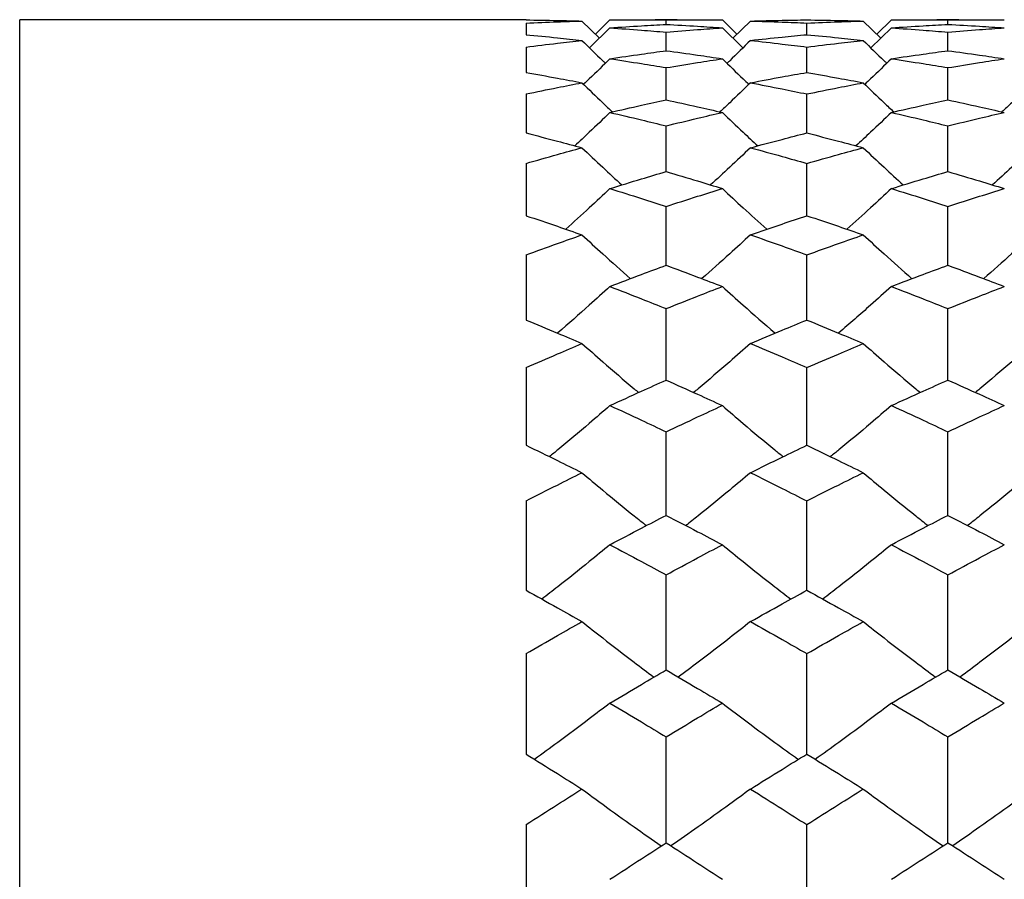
# Model space of a CAD drawing. Header units: inches. Extents: x 1.7 to 20.7, y 4 to 15.1.
# Tile 48 of 54: x 13.153 to 13.639, y 12.974 to 13.399. Entities that reach past the tile are written whole.
import ezdxf

# ---------------------------------------------------------------- set-up
doc = ezdxf.new("R2010")
doc.units = ezdxf.units.IN
doc.header["$MEASUREMENT"] = 0

msp = doc.modelspace()

# ---------------------------------------------------------------- linework, layer by layer
at = {"color": 7, "linetype": 'Continuous', "lineweight": 25}
for p, q in [((13.40252, 13.39864), (13.15252, 13.39864)), ((13.15252, 10.39864), (13.15252, 13.39864)), ((13.40252, 13.39864), (13.40252, 13.39853)), ((13.44397, 13.39849), (13.4368, 13.39141)), ((13.47713, 13.39864), (13.46624, 13.39864)), ((13.47168, 13.39631), (13.47168, 13.39863)), ((13.49944, 13.39849), (13.50665, 13.39141)), ((13.58292, 13.39849), (13.5757, 13.39141)), ((13.61626, 13.39864), (13.60532, 13.39864)), ((13.61079, 13.39631), (13.61079, 13.39863)), ((13.40252, 13.39698), (13.40252, 13.39123)), ((13.43014, 13.39798), (13.43875, 13.38948)), ((13.44397, 13.39462), (13.43391, 13.38471)), ((13.49944, 13.39462), (13.50955, 13.38471)), ((13.51334, 13.39798), (13.50468, 13.38948)), ((13.54115, 13.39123), (13.54115, 13.39698)), ((13.56899, 13.39798), (13.57767, 13.38948)), ((13.58292, 13.39462), (13.57279, 13.38471)), ((13.47168, 13.38332), (13.47168, 13.39248)), ((13.61079, 13.38332), (13.61079, 13.39248)), ((13.40252, 13.38513), (13.40252, 13.37258)), ((13.54115, 13.37258), (13.54115, 13.38513)), ((13.47168, 13.35903), (13.47168, 13.37495)), ((13.61079, 13.35903), (13.61079, 13.37495)), ((13.40252, 13.36196), (13.40252, 13.3427)), ((13.54115, 13.3427), (13.54115, 13.36196)), ((13.47168, 13.32363), (13.47168, 13.34619)), ((13.61079, 13.32363), (13.61079, 13.34619)), ((13.40252, 13.32766), (13.40252, 13.30184)), ((13.54115, 13.30184), (13.54115, 13.32766)), ((13.47168, 13.27738), (13.47168, 13.30641)), ((13.61079, 13.27738), (13.61079, 13.30641)), ((13.40252, 13.28248), (13.40252, 13.2503)), ((13.54115, 13.2503), (13.54115, 13.28248)), ((13.47168, 13.22064), (13.47168, 13.25592)), ((13.61079, 13.22064), (13.61079, 13.25592)), ((13.40252, 13.22678), (13.40252, 13.18847)), ((13.54115, 13.18847), (13.54115, 13.22678)), ((13.47168, 13.15384), (13.47168, 13.1951)), ((13.61079, 13.15384), (13.61079, 13.1951)), ((13.40252, 13.16096), (13.40252, 13.11682)), ((13.54115, 13.11682), (13.54115, 13.16096)), ((13.47168, 13.07749), (13.47168, 13.12441)), ((13.61079, 13.07749), (13.61079, 13.12441)), ((13.40252, 13.08553), (13.40252, 13.0359)), ((13.54115, 13.0359), (13.54115, 13.08553)), ((13.47168, 12.99216), (13.47168, 13.0444)), ((13.61079, 12.99216), (13.61079, 13.0444)), ((13.40252, 13.00108), (13.40252, 12.94633)), ((13.54115, 12.94633), (13.54115, 13.00108))]:
    msp.add_line(p, q, dxfattribs=at)
for points, knots in [([(13.40252, 13.39853), (13.40767, 13.39846), (13.41687, 13.39833), (13.42608, 13.39809), (13.43014, 13.39798)], [0, 0, 0, 0, 0.5597034, 1, 1, 1, 1]), ([(13.44397, 13.39849), (13.44914, 13.39855), (13.45838, 13.39865), (13.46762, 13.39864), (13.47168, 13.39863)], [0, 0, 0, 0, 0.559761, 1, 1, 1, 1]), ([(13.47168, 13.39863), (13.47686, 13.39864), (13.48611, 13.39864), (13.49537, 13.39854), (13.49944, 13.39849)], [0, 0, 0, 0, 0.5598001, 1, 1, 1, 1]), ([(13.51334, 13.39798), (13.51853, 13.39812), (13.5278, 13.39835), (13.53707, 13.39848), (13.54115, 13.39853)], [0, 0, 0, 0, 0.559858, 1, 1, 1, 1]), ([(13.54115, 13.39853), (13.54635, 13.39846), (13.55563, 13.39833), (13.56491, 13.39809), (13.56899, 13.39798)], [0, 0, 0, 0, 0.559897, 1, 1, 1, 1]), ([(13.58292, 13.39849), (13.58812, 13.39855), (13.59741, 13.39865), (13.6067, 13.39864), (13.61079, 13.39863)], [0, 0, 0, 0, 0.559955, 1, 1, 1, 1]), ([(13.61079, 13.39863), (13.61599, 13.39864), (13.62528, 13.39864), (13.63457, 13.39854), (13.63866, 13.39849)], [0, 0, 0, 0, 0.559994, 1, 1, 1, 1]), ([(13.40252, 13.39698), (13.40767, 13.3972), (13.41687, 13.39759), (13.42608, 13.39786), (13.43014, 13.39798)], [0, 0, 0, 0, 0.559703, 1, 1, 1, 1]), ([(13.44397, 13.39462), (13.44914, 13.39496), (13.45838, 13.39558), (13.46762, 13.39609), (13.47168, 13.39631)], [0, 0, 0, 0, 0.559761, 1, 1, 1, 1]), ([(13.44397, 13.39462), (13.44914, 13.39425), (13.45838, 13.39359), (13.46762, 13.39282), (13.47168, 13.39248)], [0, 0, 0, 0, 0.559761, 1, 1, 1, 1]), ([(13.47168, 13.39631), (13.47686, 13.39602), (13.48611, 13.39551), (13.49537, 13.39489), (13.49944, 13.39462)], [0, 0, 0, 0, 0.5598, 1, 1, 1, 1]), ([(13.47168, 13.39248), (13.47686, 13.39291), (13.48611, 13.39368), (13.49537, 13.39433), (13.49944, 13.39462)], [0, 0, 0, 0, 0.5598, 1, 1, 1, 1]), ([(13.51334, 13.39798), (13.51853, 13.39783), (13.5278, 13.39755), (13.53707, 13.39715), (13.54115, 13.39698)], [0, 0, 0, 0, 0.559858, 1, 1, 1, 1]), ([(13.54115, 13.39698), (13.54635, 13.3972), (13.55563, 13.39759), (13.56491, 13.39786), (13.56899, 13.39798)], [0, 0, 0, 0, 0.5598968, 1, 1, 1, 1]), ([(13.58292, 13.39462), (13.58812, 13.39496), (13.59741, 13.39558), (13.6067, 13.39609), (13.61079, 13.39631)], [0, 0, 0, 0, 0.5599549, 1, 1, 1, 1]), ([(13.58292, 13.39462), (13.58812, 13.39425), (13.59741, 13.39359), (13.6067, 13.39282), (13.61079, 13.39248)], [0, 0, 0, 0, 0.559955, 1, 1, 1, 1]), ([(13.61079, 13.39631), (13.61599, 13.39602), (13.62528, 13.39551), (13.63457, 13.39489), (13.63866, 13.39462)], [0, 0, 0, 0, 0.559994, 1, 1, 1, 1]), ([(13.61079, 13.39248), (13.61599, 13.39291), (13.62528, 13.39368), (13.63457, 13.39433), (13.63866, 13.39462)], [0, 0, 0, 0, 0.559994, 1, 1, 1, 1]), ([(13.40252, 13.39123), (13.40767, 13.39074), (13.41687, 13.38985), (13.42608, 13.38885), (13.43014, 13.38841)], [0, 0, 0, 0, 0.5597034, 1, 1, 1, 1]), ([(13.40252, 13.38513), (13.40767, 13.38577), (13.41687, 13.38692), (13.42608, 13.38795), (13.43014, 13.38841)], [0, 0, 0, 0, 0.559703, 1, 1, 1, 1]), ([(13.43014, 13.38841), (13.43353, 13.38504), (13.43735, 13.38126), (13.44124, 13.37754), (13.44168, 13.37712)], [0, 0, 0, 0, 0.887787, 1, 1, 1, 1]), ([(13.51334, 13.38841), (13.50993, 13.38505), (13.50609, 13.38126), (13.50219, 13.37754), (13.50175, 13.37712)], [0, 0, 0, 0, 0.887037, 1, 1, 1, 1]), ([(13.51334, 13.38841), (13.51853, 13.38897), (13.5278, 13.38996), (13.53707, 13.39084), (13.54115, 13.39123)], [0, 0, 0, 0, 0.5598581, 1, 1, 1, 1]), ([(13.51334, 13.38841), (13.51853, 13.38783), (13.5278, 13.38679), (13.53707, 13.38563), (13.54115, 13.38513)], [0, 0, 0, 0, 0.559858, 1, 1, 1, 1]), ([(13.54115, 13.39123), (13.54635, 13.39074), (13.55563, 13.38985), (13.56491, 13.38885), (13.56899, 13.38841)], [0, 0, 0, 0, 0.559897, 1, 1, 1, 1]), ([(13.54115, 13.38513), (13.54635, 13.38577), (13.55563, 13.38692), (13.56491, 13.38795), (13.56899, 13.38841)], [0, 0, 0, 0, 0.5598968, 1, 1, 1, 1]), ([(13.56899, 13.38841), (13.57241, 13.38505), (13.57625, 13.38126), (13.58017, 13.37754), (13.58061, 13.37712)], [0, 0, 0, 0, 0.887516, 1, 1, 1, 1]), ([(13.44397, 13.37936), (13.44058, 13.37602), (13.43627, 13.37178), (13.43188, 13.36761), (13.43093, 13.36672)], [0, 0, 0, 0, 0.785709, 1, 1, 1, 1]), ([(13.44397, 13.37936), (13.44914, 13.38013), (13.45838, 13.3815), (13.46762, 13.38276), (13.47168, 13.38332)], [0, 0, 0, 0, 0.559761, 1, 1, 1, 1]), ([(13.44397, 13.37936), (13.44914, 13.37857), (13.45838, 13.37715), (13.46762, 13.37562), (13.47168, 13.37495)], [0, 0, 0, 0, 0.5597614, 1, 1, 1, 1]), ([(13.47168, 13.38332), (13.47686, 13.38261), (13.48611, 13.38134), (13.49537, 13.37997), (13.49944, 13.37936)], [0, 0, 0, 0, 0.5598, 1, 1, 1, 1]), ([(13.47168, 13.37495), (13.47686, 13.3758), (13.48611, 13.37733), (13.49537, 13.37874), (13.49944, 13.37936)], [0, 0, 0, 0, 0.5598001, 1, 1, 1, 1]), ([(13.49944, 13.37936), (13.50285, 13.37602), (13.50718, 13.37177), (13.51159, 13.36761), (13.51254, 13.36672)], [0, 0, 0, 0, 0.786729, 1, 1, 1, 1]), ([(13.58292, 13.37936), (13.57951, 13.37602), (13.57516, 13.37177), (13.57074, 13.36761), (13.56979, 13.36671)], [0, 0, 0, 0, 0.7858997, 1, 1, 1, 1]), ([(13.58292, 13.37936), (13.58812, 13.38013), (13.59741, 13.3815), (13.6067, 13.38276), (13.61079, 13.38332)], [0, 0, 0, 0, 0.559955, 1, 1, 1, 1]), ([(13.58292, 13.37936), (13.58812, 13.37857), (13.59741, 13.37715), (13.6067, 13.37562), (13.61079, 13.37495)], [0, 0, 0, 0, 0.559955, 1, 1, 1, 1]), ([(13.61079, 13.38332), (13.61599, 13.38261), (13.62528, 13.38134), (13.63457, 13.37997), (13.63866, 13.37936)], [0, 0, 0, 0, 0.559994, 1, 1, 1, 1]), ([(13.61079, 13.37495), (13.61599, 13.3758), (13.62528, 13.37733), (13.63457, 13.37874), (13.63866, 13.37936)], [0, 0, 0, 0, 0.5599936, 1, 1, 1, 1]), ([(13.40252, 13.37258), (13.40767, 13.37166), (13.41687, 13.37002), (13.42608, 13.36827), (13.43014, 13.36749)], [0, 0, 0, 0, 0.559703, 1, 1, 1, 1]), ([(13.51334, 13.36749), (13.51853, 13.36847), (13.5278, 13.37022), (13.53707, 13.37186), (13.54115, 13.37258)], [0, 0, 0, 0, 0.559858, 1, 1, 1, 1]), ([(13.54115, 13.37258), (13.54635, 13.37166), (13.55563, 13.37002), (13.56491, 13.36827), (13.56899, 13.36749)], [0, 0, 0, 0, 0.559897, 1, 1, 1, 1]), ([(13.40252, 13.36196), (13.40767, 13.36303), (13.41687, 13.36492), (13.42608, 13.36671), (13.43014, 13.36749)], [0, 0, 0, 0, 0.559703, 1, 1, 1, 1]), ([(13.43014, 13.36749), (13.43354, 13.36418), (13.4385, 13.35934), (13.44355, 13.3546), (13.44515, 13.3531)], [0, 0, 0, 0, 0.684324, 1, 1, 1, 1]), ([(13.51334, 13.36749), (13.50993, 13.36419), (13.50494, 13.35935), (13.49987, 13.3546), (13.49827, 13.3531)], [0, 0, 0, 0, 0.6838781, 1, 1, 1, 1]), ([(13.51334, 13.36749), (13.51853, 13.36649), (13.5278, 13.3647), (13.53707, 13.3628), (13.54115, 13.36196)], [0, 0, 0, 0, 0.5598581, 1, 1, 1, 1]), ([(13.54115, 13.36196), (13.54635, 13.36303), (13.55563, 13.36492), (13.56491, 13.36671), (13.56899, 13.36749)], [0, 0, 0, 0, 0.559897, 1, 1, 1, 1]), ([(13.56899, 13.36749), (13.57241, 13.36418), (13.57741, 13.35934), (13.58249, 13.3546), (13.5841, 13.3531)], [0, 0, 0, 0, 0.684146, 1, 1, 1, 1]), ([(13.65259, 13.36749), (13.64918, 13.36418), (13.64418, 13.35935), (13.63909, 13.3546), (13.63748, 13.3531)], [0, 0, 0, 0, 0.684131, 1, 1, 1, 1]), ([(13.44397, 13.35283), (13.44914, 13.35402), (13.45838, 13.35614), (13.46762, 13.35815), (13.47168, 13.35903)], [0, 0, 0, 0, 0.5597614, 1, 1, 1, 1]), ([(13.47168, 13.35903), (13.47686, 13.3579), (13.48611, 13.35589), (13.49537, 13.35377), (13.49944, 13.35283)], [0, 0, 0, 0, 0.5598001, 1, 1, 1, 1]), ([(13.58292, 13.35283), (13.58812, 13.35402), (13.59741, 13.35614), (13.6067, 13.35815), (13.61079, 13.35903)], [0, 0, 0, 0, 0.559955, 1, 1, 1, 1]), ([(13.61079, 13.35903), (13.61599, 13.3579), (13.62528, 13.35589), (13.63457, 13.35377), (13.63866, 13.35283)], [0, 0, 0, 0, 0.559994, 1, 1, 1, 1]), ([(13.44397, 13.35283), (13.44058, 13.34956), (13.43483, 13.34402), (13.42898, 13.33858), (13.42659, 13.33636)], [0, 0, 0, 0, 0.5907107, 1, 1, 1, 1]), ([(13.44397, 13.35283), (13.44914, 13.35162), (13.45838, 13.34946), (13.46762, 13.34719), (13.47168, 13.34619)], [0, 0, 0, 0, 0.559761, 1, 1, 1, 1]), ([(13.47168, 13.34619), (13.47686, 13.34746), (13.48611, 13.34973), (13.49537, 13.35188), (13.49944, 13.35283)], [0, 0, 0, 0, 0.5598001, 1, 1, 1, 1]), ([(13.49944, 13.35283), (13.50285, 13.34956), (13.50863, 13.34401), (13.51451, 13.33858), (13.51691, 13.33635)], [0, 0, 0, 0, 0.59104, 1, 1, 1, 1]), ([(13.58292, 13.35283), (13.5795, 13.34956), (13.57372, 13.34402), (13.56783, 13.33858), (13.56542, 13.33636)], [0, 0, 0, 0, 0.590926, 1, 1, 1, 1]), ([(13.58292, 13.35283), (13.58812, 13.35162), (13.59741, 13.34946), (13.6067, 13.34719), (13.61079, 13.34619)], [0, 0, 0, 0, 0.5599549, 1, 1, 1, 1]), ([(13.61079, 13.34619), (13.61599, 13.34746), (13.62528, 13.34973), (13.63457, 13.35188), (13.63866, 13.35283)], [0, 0, 0, 0, 0.5599936, 1, 1, 1, 1]), ([(13.40252, 13.3427), (13.40767, 13.34137), (13.41687, 13.33899), (13.42608, 13.3365), (13.43014, 13.3354)], [0, 0, 0, 0, 0.559703, 1, 1, 1, 1]), ([(13.51334, 13.3354), (13.51853, 13.33679), (13.5278, 13.33928), (13.53707, 13.34166), (13.54115, 13.3427)], [0, 0, 0, 0, 0.559858, 1, 1, 1, 1]), ([(13.54115, 13.3427), (13.54635, 13.34137), (13.55563, 13.33899), (13.56491, 13.3365), (13.56899, 13.3354)], [0, 0, 0, 0, 0.559897, 1, 1, 1, 1]), ([(13.40252, 13.32766), (13.40767, 13.32914), (13.41687, 13.33177), (13.42608, 13.33429), (13.43014, 13.3354)], [0, 0, 0, 0, 0.559703, 1, 1, 1, 1]), ([(13.43014, 13.3354), (13.43354, 13.33217), (13.44003, 13.32598), (13.44665, 13.31992), (13.44981, 13.31702)], [0, 0, 0, 0, 0.52322, 1, 1, 1, 1]), ([(13.51334, 13.3354), (13.50993, 13.33217), (13.5034, 13.32599), (13.49676, 13.31992), (13.4936, 13.31703)], [0, 0, 0, 0, 0.523041, 1, 1, 1, 1]), ([(13.51334, 13.3354), (13.51853, 13.33399), (13.5278, 13.33146), (13.53707, 13.32882), (13.54115, 13.32766)], [0, 0, 0, 0, 0.559858, 1, 1, 1, 1]), ([(13.54115, 13.32766), (13.54635, 13.32914), (13.55563, 13.33177), (13.56491, 13.33429), (13.56899, 13.3354)], [0, 0, 0, 0, 0.559897, 1, 1, 1, 1]), ([(13.56899, 13.3354), (13.57241, 13.33217), (13.57895, 13.32598), (13.58561, 13.31992), (13.58879, 13.31702)], [0, 0, 0, 0, 0.5231144, 1, 1, 1, 1]), ([(13.65259, 13.3354), (13.64917, 13.33217), (13.64263, 13.32599), (13.63597, 13.31992), (13.63279, 13.31703)], [0, 0, 0, 0, 0.523197, 1, 1, 1, 1]), ([(13.44397, 13.31524), (13.44914, 13.31683), (13.45838, 13.31968), (13.46762, 13.32242), (13.47168, 13.32363)], [0, 0, 0, 0, 0.559761, 1, 1, 1, 1]), ([(13.47168, 13.32363), (13.47686, 13.32209), (13.48611, 13.31934), (13.49537, 13.31649), (13.49944, 13.31524)], [0, 0, 0, 0, 0.5598, 1, 1, 1, 1]), ([(13.58292, 13.31524), (13.58812, 13.31683), (13.59741, 13.31968), (13.6067, 13.32242), (13.61079, 13.32363)], [0, 0, 0, 0, 0.559955, 1, 1, 1, 1]), ([(13.61079, 13.32363), (13.61599, 13.32209), (13.62528, 13.31935), (13.63457, 13.31649), (13.63866, 13.31524)], [0, 0, 0, 0, 0.559994, 1, 1, 1, 1]), ([(13.44397, 13.31524), (13.44058, 13.31205), (13.43337, 13.30529), (13.42603, 13.29865), (13.42215, 13.29514)], [0, 0, 0, 0, 0.4712177, 1, 1, 1, 1]), ([(13.44397, 13.31524), (13.44914, 13.31362), (13.45838, 13.31073), (13.46762, 13.30773), (13.47168, 13.30641)], [0, 0, 0, 0, 0.559761, 1, 1, 1, 1]), ([(13.47168, 13.30641), (13.47686, 13.30809), (13.48611, 13.31108), (13.49537, 13.31397), (13.49944, 13.31524)], [0, 0, 0, 0, 0.5598, 1, 1, 1, 1]), ([(13.49944, 13.31524), (13.50286, 13.31205), (13.5101, 13.30528), (13.51748, 13.29865), (13.52138, 13.29514)], [0, 0, 0, 0, 0.471371, 1, 1, 1, 1]), ([(13.58292, 13.31524), (13.5795, 13.31205), (13.57224, 13.30529), (13.56485, 13.29865), (13.56095, 13.29514)], [0, 0, 0, 0, 0.471361, 1, 1, 1, 1]), ([(13.58292, 13.31524), (13.58812, 13.31362), (13.59741, 13.31073), (13.6067, 13.30773), (13.61079, 13.30641)], [0, 0, 0, 0, 0.559955, 1, 1, 1, 1]), ([(13.61079, 13.30641), (13.61599, 13.30809), (13.62528, 13.31108), (13.63457, 13.31397), (13.63866, 13.31524)], [0, 0, 0, 0, 0.559994, 1, 1, 1, 1]), ([(13.40252, 13.30184), (13.40767, 13.3001), (13.41687, 13.297), (13.42608, 13.29379), (13.43014, 13.29237)], [0, 0, 0, 0, 0.559703, 1, 1, 1, 1]), ([(13.51334, 13.29237), (13.51853, 13.29417), (13.5278, 13.29738), (13.53707, 13.30048), (13.54115, 13.30184)], [0, 0, 0, 0, 0.559858, 1, 1, 1, 1]), ([(13.54115, 13.30184), (13.54635, 13.3001), (13.55563, 13.297), (13.56491, 13.29379), (13.56899, 13.29237)], [0, 0, 0, 0, 0.559897, 1, 1, 1, 1]), ([(13.40252, 13.28248), (13.40767, 13.28436), (13.41687, 13.28771), (13.42608, 13.29095), (13.43014, 13.29237)], [0, 0, 0, 0, 0.559703, 1, 1, 1, 1]), ([(13.43014, 13.29237), (13.43354, 13.28924), (13.44144, 13.28195), (13.44949, 13.2748), (13.45408, 13.27073)], [0, 0, 0, 0, 0.430428, 1, 1, 1, 1]), ([(13.51334, 13.29237), (13.50992, 13.28924), (13.50199, 13.28196), (13.49392, 13.27481), (13.48932, 13.27074)], [0, 0, 0, 0, 0.430352, 1, 1, 1, 1]), ([(13.51334, 13.29237), (13.51853, 13.29056), (13.5278, 13.28731), (13.53707, 13.28396), (13.54115, 13.28248)], [0, 0, 0, 0, 0.559858, 1, 1, 1, 1]), ([(13.54115, 13.28248), (13.54635, 13.28436), (13.55563, 13.28771), (13.56491, 13.29095), (13.56899, 13.29237)], [0, 0, 0, 0, 0.5598968, 1, 1, 1, 1]), ([(13.56899, 13.29237), (13.57242, 13.28924), (13.58037, 13.28195), (13.58847, 13.2748), (13.59308, 13.27073)], [0, 0, 0, 0, 0.430357, 1, 1, 1, 1]), ([(13.65259, 13.29237), (13.64917, 13.28924), (13.64121, 13.28195), (13.63311, 13.27481), (13.6285, 13.27074)], [0, 0, 0, 0, 0.430461, 1, 1, 1, 1]), ([(13.44397, 13.26686), (13.44914, 13.26885), (13.45838, 13.27241), (13.46762, 13.27586), (13.47168, 13.27738)], [0, 0, 0, 0, 0.559761, 1, 1, 1, 1]), ([(13.47168, 13.27738), (13.47686, 13.27545), (13.48611, 13.27199), (13.49537, 13.26843), (13.49944, 13.26686)], [0, 0, 0, 0, 0.5598, 1, 1, 1, 1]), ([(13.58292, 13.26686), (13.58812, 13.26885), (13.59741, 13.27241), (13.6067, 13.27586), (13.61079, 13.27738)], [0, 0, 0, 0, 0.5599549, 1, 1, 1, 1]), ([(13.61079, 13.27738), (13.61599, 13.27545), (13.62528, 13.27199), (13.63457, 13.26843), (13.63866, 13.26686)], [0, 0, 0, 0, 0.5599936, 1, 1, 1, 1]), ([(13.44397, 13.26686), (13.44057, 13.26379), (13.43206, 13.25611), (13.42342, 13.24844), (13.41811, 13.2439), (13.41805, 13.24385)], [0, 0, 0, 0, 0.396966, 0.99253, 1, 1, 1, 1]), ([(13.44397, 13.26686), (13.44914, 13.26485), (13.45838, 13.26125), (13.46762, 13.25755), (13.47168, 13.25592)], [0, 0, 0, 0, 0.559761, 1, 1, 1, 1]), ([(13.47168, 13.25592), (13.47686, 13.25799), (13.48611, 13.26169), (13.49537, 13.26528), (13.49944, 13.26686)], [0, 0, 0, 0, 0.5598001, 1, 1, 1, 1]), ([(13.49944, 13.26686), (13.50286, 13.26379), (13.51141, 13.2561), (13.52011, 13.24842), (13.52545, 13.24389), (13.52551, 13.24384)], [0, 0, 0, 0, 0.397042, 0.992735, 1, 1, 1, 1]), ([(13.58292, 13.26686), (13.57949, 13.26379), (13.57092, 13.2561), (13.56222, 13.24843), (13.55687, 13.2439), (13.55681, 13.24385)], [0, 0, 0, 0, 0.3970709, 0.9927991, 1, 1, 1, 1]), ([(13.58292, 13.26686), (13.58812, 13.26485), (13.59741, 13.26125), (13.6067, 13.25755), (13.61079, 13.25592)], [0, 0, 0, 0, 0.559955, 1, 1, 1, 1]), ([(13.61079, 13.25592), (13.61599, 13.25799), (13.62528, 13.26169), (13.63457, 13.26528), (13.63866, 13.26686)], [0, 0, 0, 0, 0.5599936, 1, 1, 1, 1]), ([(13.40252, 13.2503), (13.40767, 13.24817), (13.41687, 13.24436), (13.42608, 13.24046), (13.43014, 13.23874)], [0, 0, 0, 0, 0.559703, 1, 1, 1, 1]), ([(13.51334, 13.23874), (13.51853, 13.24093), (13.5278, 13.24483), (13.53707, 13.24863), (13.54115, 13.2503)], [0, 0, 0, 0, 0.5598581, 1, 1, 1, 1]), ([(13.54115, 13.2503), (13.54635, 13.24817), (13.55563, 13.24436), (13.56491, 13.24046), (13.56899, 13.23874)], [0, 0, 0, 0, 0.559897, 1, 1, 1, 1]), ([(13.40252, 13.22678), (13.40767, 13.22904), (13.41687, 13.23308), (13.42608, 13.23701), (13.43014, 13.23874)], [0, 0, 0, 0, 0.5597034, 1, 1, 1, 1]), ([(13.43014, 13.23874), (13.43355, 13.23573), (13.44206, 13.2282), (13.45138, 13.22012), (13.45737, 13.21513), (13.4581, 13.21453)], [0, 0, 0, 0, 0.36918, 0.923074, 1, 1, 1, 1]), ([(13.51334, 13.23874), (13.50992, 13.23573), (13.50137, 13.22821), (13.49202, 13.22013), (13.48602, 13.21514), (13.48528, 13.21453)], [0, 0, 0, 0, 0.369026, 0.922675, 1, 1, 1, 1]), ([(13.51334, 13.23874), (13.51853, 13.23653), (13.5278, 13.23259), (13.53707, 13.22855), (13.54115, 13.22678)], [0, 0, 0, 0, 0.559858, 1, 1, 1, 1]), ([(13.54115, 13.22678), (13.54635, 13.22904), (13.55563, 13.23307), (13.56491, 13.23701), (13.56899, 13.23874)], [0, 0, 0, 0, 0.559897, 1, 1, 1, 1]), ([(13.56899, 13.23874), (13.57242, 13.23573), (13.58099, 13.2282), (13.59037, 13.22013), (13.5964, 13.21514), (13.59713, 13.21453)], [0, 0, 0, 0, 0.36913, 0.922944, 1, 1, 1, 1]), ([(13.65259, 13.23874), (13.64917, 13.23573), (13.64059, 13.2282), (13.63121, 13.22013), (13.62518, 13.21514), (13.62444, 13.21453)], [0, 0, 0, 0, 0.369096, 0.922856, 1, 1, 1, 1]), ([(13.44397, 13.20807), (13.44914, 13.21044), (13.45838, 13.21468), (13.46762, 13.21882), (13.47168, 13.22064)], [0, 0, 0, 0, 0.5597614, 1, 1, 1, 1]), ([(13.47168, 13.22064), (13.47686, 13.21832), (13.48611, 13.21418), (13.49537, 13.20994), (13.49944, 13.20807)], [0, 0, 0, 0, 0.5598, 1, 1, 1, 1]), ([(13.58292, 13.20807), (13.58812, 13.21044), (13.59741, 13.21468), (13.6067, 13.21882), (13.61079, 13.22064)], [0, 0, 0, 0, 0.559955, 1, 1, 1, 1]), ([(13.61079, 13.22064), (13.61599, 13.21832), (13.62528, 13.21418), (13.63457, 13.20994), (13.63866, 13.20807)], [0, 0, 0, 0, 0.559994, 1, 1, 1, 1]), ([(13.44397, 13.20807), (13.44057, 13.20513), (13.43207, 13.19778), (13.42211, 13.18936), (13.41548, 13.18395), (13.4141, 13.18282)], [0, 0, 0, 0, 0.345311, 0.863377, 1, 1, 1, 1]), ([(13.44397, 13.20807), (13.44914, 13.20568), (13.45838, 13.2014), (13.46762, 13.19703), (13.47168, 13.1951)], [0, 0, 0, 0, 0.559761, 1, 1, 1, 1]), ([(13.47168, 13.1951), (13.47686, 13.19755), (13.48611, 13.20192), (13.49537, 13.20619), (13.49944, 13.20807)], [0, 0, 0, 0, 0.5598001, 1, 1, 1, 1]), ([(13.49944, 13.20807), (13.50286, 13.20513), (13.51141, 13.19777), (13.52142, 13.18935), (13.52809, 13.18395), (13.52948, 13.18282)], [0, 0, 0, 0, 0.345513, 0.863897, 1, 1, 1, 1]), ([(13.58292, 13.20807), (13.57949, 13.20513), (13.57093, 13.19777), (13.5609, 13.18935), (13.55422, 13.18394), (13.55283, 13.18282)], [0, 0, 0, 0, 0.345369, 0.863528, 1, 1, 1, 1]), ([(13.58292, 13.20807), (13.58812, 13.20568), (13.59741, 13.2014), (13.6067, 13.19703), (13.61079, 13.1951)], [0, 0, 0, 0, 0.559955, 1, 1, 1, 1]), ([(13.61079, 13.1951), (13.61599, 13.19755), (13.62528, 13.20192), (13.63457, 13.20619), (13.63866, 13.20807)], [0, 0, 0, 0, 0.559994, 1, 1, 1, 1]), ([(13.40252, 13.18847), (13.40767, 13.18596), (13.41687, 13.18149), (13.42608, 13.17692), (13.43014, 13.17491)], [0, 0, 0, 0, 0.5597034, 1, 1, 1, 1]), ([(13.51334, 13.17491), (13.51853, 13.17747), (13.5278, 13.18203), (13.53707, 13.1865), (13.54115, 13.18847)], [0, 0, 0, 0, 0.559858, 1, 1, 1, 1]), ([(13.54115, 13.18847), (13.54635, 13.18596), (13.55563, 13.18149), (13.56491, 13.17692), (13.56899, 13.17491)], [0, 0, 0, 0, 0.559897, 1, 1, 1, 1]), ([(13.40252, 13.16096), (13.40767, 13.16359), (13.41687, 13.16829), (13.42608, 13.17288), (13.43014, 13.17491)], [0, 0, 0, 0, 0.5597034, 1, 1, 1, 1]), ([(13.43014, 13.17491), (13.43354, 13.17204), (13.44206, 13.16486), (13.45266, 13.15614), (13.45994, 13.15038), (13.46196, 13.14878)], [0, 0, 0, 0, 0.325111, 0.812888, 1, 1, 1, 1]), ([(13.51334, 13.17491), (13.50992, 13.17204), (13.50138, 13.16487), (13.49074, 13.15615), (13.48344, 13.15038), (13.48141, 13.14878)], [0, 0, 0, 0, 0.3249745, 0.812533, 1, 1, 1, 1]), ([(13.51334, 13.17491), (13.51853, 13.17233), (13.5278, 13.16773), (13.53707, 13.16303), (13.54115, 13.16096)], [0, 0, 0, 0, 0.559858, 1, 1, 1, 1]), ([(13.54115, 13.16096), (13.54635, 13.16359), (13.55563, 13.16829), (13.56491, 13.17288), (13.56899, 13.17491)], [0, 0, 0, 0, 0.5598968, 1, 1, 1, 1]), ([(13.56899, 13.17491), (13.57242, 13.17204), (13.58099, 13.16487), (13.59165, 13.15615), (13.59898, 13.15038), (13.60101, 13.14878)], [0, 0, 0, 0, 0.325082, 0.81281, 1, 1, 1, 1]), ([(13.65259, 13.17491), (13.64917, 13.17204), (13.64059, 13.16487), (13.62992, 13.15615), (13.62259, 13.15038), (13.62056, 13.14878)], [0, 0, 0, 0, 0.325012, 0.812632, 1, 1, 1, 1]), ([(13.44397, 13.13932), (13.44914, 13.14205), (13.45838, 13.14694), (13.46762, 13.15173), (13.47168, 13.15384)], [0, 0, 0, 0, 0.559761, 1, 1, 1, 1]), ([(13.47168, 13.15384), (13.47686, 13.15115), (13.48611, 13.14636), (13.49537, 13.14147), (13.49944, 13.13932)], [0, 0, 0, 0, 0.5598, 1, 1, 1, 1]), ([(13.58292, 13.13932), (13.58812, 13.14205), (13.59741, 13.14694), (13.6067, 13.15173), (13.61079, 13.15384)], [0, 0, 0, 0, 0.559955, 1, 1, 1, 1]), ([(13.61079, 13.15384), (13.61599, 13.15115), (13.62528, 13.14636), (13.63457, 13.14147), (13.63866, 13.13932)], [0, 0, 0, 0, 0.5599936, 1, 1, 1, 1]), ([(13.44397, 13.13932), (13.44057, 13.13653), (13.43207, 13.12956), (13.42087, 13.1206), (13.41297, 13.11451), (13.41033, 13.11247)], [0, 0, 0, 0, 0.307195, 0.768077, 1, 1, 1, 1]), ([(13.44397, 13.13932), (13.44914, 13.13656), (13.45838, 13.13164), (13.46762, 13.12662), (13.47168, 13.12441)], [0, 0, 0, 0, 0.559761, 1, 1, 1, 1]), ([(13.47168, 13.12441), (13.47686, 13.12722), (13.48611, 13.13223), (13.49537, 13.13715), (13.49944, 13.13932)], [0, 0, 0, 0, 0.5598, 1, 1, 1, 1]), ([(13.49944, 13.13932), (13.50286, 13.13653), (13.51141, 13.12955), (13.52267, 13.12059), (13.53062, 13.11451), (13.53327, 13.11247)], [0, 0, 0, 0, 0.3072963, 0.7683421, 1, 1, 1, 1]), ([(13.58292, 13.13932), (13.5795, 13.13653), (13.57093, 13.12956), (13.55965, 13.1206), (13.55169, 13.11451), (13.54903, 13.11247)], [0, 0, 0, 0, 0.307224, 0.768156, 1, 1, 1, 1]), ([(13.58292, 13.13932), (13.58812, 13.13656), (13.59741, 13.13164), (13.6067, 13.12662), (13.61079, 13.12441)], [0, 0, 0, 0, 0.559955, 1, 1, 1, 1]), ([(13.61079, 13.12441), (13.61599, 13.12722), (13.62528, 13.13223), (13.63457, 13.13715), (13.63866, 13.13932)], [0, 0, 0, 0, 0.559994, 1, 1, 1, 1]), ([(13.40252, 13.11682), (13.40767, 13.11396), (13.41687, 13.10885), (13.42608, 13.10365), (13.43014, 13.10136)], [0, 0, 0, 0, 0.559703, 1, 1, 1, 1]), ([(13.51334, 13.10136), (13.51853, 13.10427), (13.5278, 13.10947), (13.53707, 13.11458), (13.54115, 13.11682)], [0, 0, 0, 0, 0.5598581, 1, 1, 1, 1]), ([(13.54115, 13.11682), (13.54635, 13.11396), (13.55563, 13.10885), (13.56491, 13.10365), (13.56899, 13.10136)], [0, 0, 0, 0, 0.5598968, 1, 1, 1, 1]), ([(13.40252, 13.08553), (13.40767, 13.08851), (13.41687, 13.09384), (13.42608, 13.09906), (13.43014, 13.10136)], [0, 0, 0, 0, 0.559703, 1, 1, 1, 1]), ([(13.43014, 13.10136), (13.43354, 13.09866), (13.44206, 13.09189), (13.45388, 13.08274), (13.46241, 13.07639), (13.46568, 13.07396)], [0, 0, 0, 0, 0.291587, 0.729065, 1, 1, 1, 1]), ([(13.51334, 13.10136), (13.50992, 13.09866), (13.50138, 13.0919), (13.48951, 13.08275), (13.48096, 13.07639), (13.47769, 13.07396)], [0, 0, 0, 0, 0.291525, 0.728899, 1, 1, 1, 1]), ([(13.51334, 13.10136), (13.51853, 13.09843), (13.5278, 13.0932), (13.53707, 13.08788), (13.54115, 13.08553)], [0, 0, 0, 0, 0.5598581, 1, 1, 1, 1]), ([(13.54115, 13.08553), (13.54635, 13.08851), (13.55563, 13.09383), (13.56491, 13.09906), (13.56899, 13.10136)], [0, 0, 0, 0, 0.5598968, 1, 1, 1, 1]), ([(13.56899, 13.10136), (13.57242, 13.09866), (13.58099, 13.0919), (13.59289, 13.08275), (13.60147, 13.07639), (13.60475, 13.07396)], [0, 0, 0, 0, 0.291574, 0.729028, 1, 1, 1, 1]), ([(13.65259, 13.10136), (13.64917, 13.09866), (13.6406, 13.0919), (13.62869, 13.08275), (13.62011, 13.07639), (13.61682, 13.07396)], [0, 0, 0, 0, 0.291542, 0.728946, 1, 1, 1, 1]), ([(13.44397, 13.06112), (13.44914, 13.0642), (13.45838, 13.0697), (13.46762, 13.07511), (13.47168, 13.07749)], [0, 0, 0, 0, 0.559761, 1, 1, 1, 1]), ([(13.47168, 13.07749), (13.47686, 13.07445), (13.48611, 13.06904), (13.49537, 13.06354), (13.49944, 13.06112)], [0, 0, 0, 0, 0.5598, 1, 1, 1, 1]), ([(13.58292, 13.06112), (13.58812, 13.0642), (13.59741, 13.0697), (13.6067, 13.07511), (13.61079, 13.07749)], [0, 0, 0, 0, 0.559955, 1, 1, 1, 1]), ([(13.61079, 13.07749), (13.61599, 13.07445), (13.62528, 13.06904), (13.63457, 13.06354), (13.63866, 13.06112)], [0, 0, 0, 0, 0.5599936, 1, 1, 1, 1]), ([(13.44397, 13.06112), (13.44057, 13.05851), (13.43207, 13.05198), (13.41966, 13.04269), (13.41055, 13.03611), (13.40668, 13.03331)], [0, 0, 0, 0, 0.277517, 0.693872, 1, 1, 1, 1]), ([(13.44397, 13.06112), (13.44914, 13.05802), (13.45838, 13.05249), (13.46762, 13.04687), (13.47168, 13.0444)], [0, 0, 0, 0, 0.559761, 1, 1, 1, 1]), ([(13.47168, 13.0444), (13.47686, 13.04754), (13.48611, 13.05316), (13.49537, 13.05869), (13.49944, 13.06112)], [0, 0, 0, 0, 0.5598001, 1, 1, 1, 1]), ([(13.49944, 13.06112), (13.50286, 13.0585), (13.51141, 13.05197), (13.52389, 13.04268), (13.53306, 13.0361), (13.53695, 13.03332)], [0, 0, 0, 0, 0.277555, 0.693978, 1, 1, 1, 1]), ([(13.58292, 13.06112), (13.5795, 13.05851), (13.57093, 13.05197), (13.55843, 13.04269), (13.54924, 13.0361), (13.54535, 13.03331)], [0, 0, 0, 0, 0.2775273, 0.6939034, 1, 1, 1, 1]), ([(13.58292, 13.06112), (13.58812, 13.05802), (13.59741, 13.05249), (13.6067, 13.04687), (13.61079, 13.0444)], [0, 0, 0, 0, 0.559955, 1, 1, 1, 1]), ([(13.61079, 13.0444), (13.61599, 13.04754), (13.62528, 13.05316), (13.63457, 13.05869), (13.63866, 13.06112)], [0, 0, 0, 0, 0.5599936, 1, 1, 1, 1]), ([(13.40252, 13.0359), (13.40767, 13.03271), (13.41687, 13.027), (13.42608, 13.02121), (13.43014, 13.01866)], [0, 0, 0, 0, 0.559703, 1, 1, 1, 1]), ([(13.51334, 13.01866), (13.51853, 13.0219), (13.5278, 13.02769), (13.53707, 13.0334), (13.54115, 13.0359)], [0, 0, 0, 0, 0.559858, 1, 1, 1, 1]), ([(13.54115, 13.0359), (13.54635, 13.03271), (13.55563, 13.027), (13.56491, 13.02121), (13.56899, 13.01866)], [0, 0, 0, 0, 0.559897, 1, 1, 1, 1]), ([(13.40252, 13.00108), (13.40767, 13.00438), (13.41687, 13.01029), (13.42608, 13.0161), (13.43014, 13.01866)], [0, 0, 0, 0, 0.559703, 1, 1, 1, 1]), ([(13.43014, 13.01866), (13.43354, 13.01614), (13.44205, 13.00984), (13.45508, 13.00047), (13.46483, 12.99372), (13.46931, 12.99062)], [0, 0, 0, 0, 0.264914, 0.662375, 1, 1, 1, 1]), ([(13.51334, 13.01866), (13.50992, 13.01615), (13.50138, 13.00985), (13.48831, 13.00048), (13.47855, 12.99372), (13.47406, 12.99062)], [0, 0, 0, 0, 0.2649001, 0.6623291, 1, 1, 1, 1]), ([(13.51334, 13.01866), (13.51853, 13.0154), (13.5278, 13.00958), (13.53707, 13.00368), (13.54115, 13.00108)], [0, 0, 0, 0, 0.5598581, 1, 1, 1, 1]), ([(13.54115, 13.00108), (13.54635, 13.00438), (13.55563, 13.01029), (13.56491, 13.0161), (13.56899, 13.01866)], [0, 0, 0, 0, 0.559897, 1, 1, 1, 1]), ([(13.56899, 13.01866), (13.57242, 13.01614), (13.58099, 13.00985), (13.59409, 13.00048), (13.6039, 12.99372), (13.6084, 12.99062)], [0, 0, 0, 0, 0.264912, 0.662366, 1, 1, 1, 1]), ([(13.65259, 13.01866), (13.64917, 13.01614), (13.6406, 13.00985), (13.62748, 13.00048), (13.61768, 12.99372), (13.61318, 12.99062)], [0, 0, 0, 0, 0.264903, 0.662342, 1, 1, 1, 1]), ([(13.44397, 12.97407), (13.44914, 12.97747), (13.45838, 12.98354), (13.46762, 12.98953), (13.47168, 12.99216)], [0, 0, 0, 0, 0.5597614, 1, 1, 1, 1]), ([(13.47168, 12.99216), (13.47686, 12.98881), (13.48611, 12.98282), (13.49537, 12.97675), (13.49944, 12.97407)], [0, 0, 0, 0, 0.5598, 1, 1, 1, 1]), ([(13.58292, 12.97407), (13.58812, 12.97747), (13.59741, 12.98354), (13.6067, 12.98953), (13.61079, 12.99216)], [0, 0, 0, 0, 0.559955, 1, 1, 1, 1]), ([(13.61079, 12.99216), (13.61599, 12.98881), (13.62528, 12.98282), (13.63457, 12.97675), (13.63866, 12.97407)], [0, 0, 0, 0, 0.559994, 1, 1, 1, 1])]:
    msp.add_open_spline(points, degree=3, knots=knots, dxfattribs=at)

doc.saveas('drawing.dxf')
